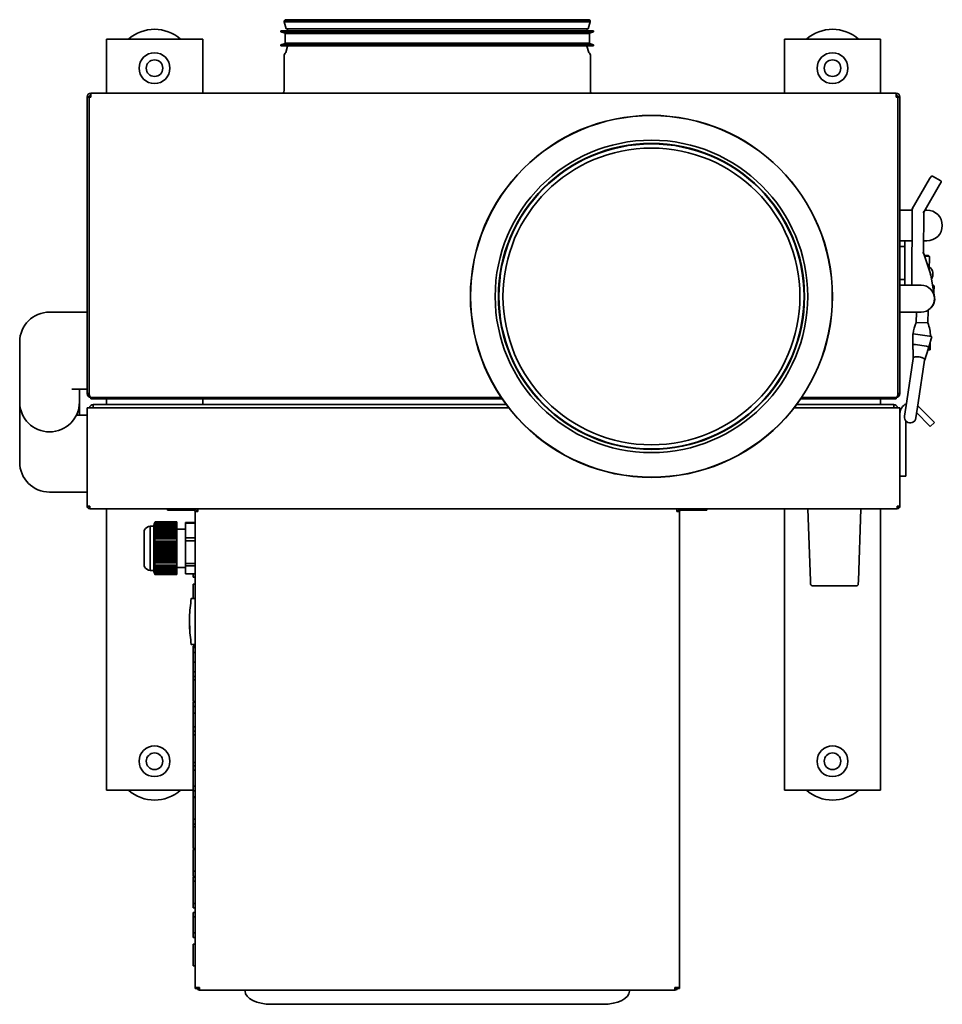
# Model space of a CAD drawing. Header units: millimetres. Extents: x 646 to 1125, y 444 to 955.
import ezdxf

# ---------------------------------------------------------------- set-up
doc = ezdxf.new("R2010")
doc.units = ezdxf.units.MM
doc.header["$LTSCALE"] = 4
doc.layers.add('Krawędzie widoczne(ISO)', color=7, linetype='Continuous', lineweight=35, true_color=0x262659)

msp = doc.modelspace()

# ---------------------------------------------------------------- linework, layer by layer
at = {"layer": 'Krawędzie widoczne(ISO)'}
for p, q in [((942.04, 953.84), (783.2, 953.84)), ((784.2, 950.17), (783.2, 953.84)), ((941.83, 954.77), (783.41, 954.77)), ((941.27, 954.98), (783.96, 954.98)), ((941.04, 950.17), (942.04, 953.84)), ((943.76, 949.15), (781.48, 949.15)), ((781.48, 948.65), (781.48, 949.15)), ((943.76, 948.65), (781.48, 948.65)), ((783.65, 947.97), (781.48, 948.65)), ((941.64, 947.79), (783.6, 947.79)), ((783.6, 942.79), (783.6, 947.79)), ((941.59, 947.97), (783.65, 947.97)), ((783.65, 947.79), (783.65, 947.97)), ((941.04, 950.17), (784.2, 950.17)), ((784.98, 949.15), (784.83, 950.17)), ((940.26, 949.15), (940.41, 950.17)), ((941.59, 947.97), (943.76, 948.65)), ((941.59, 947.79), (941.59, 947.97)), ((941.64, 942.79), (941.64, 947.79)), ((943.76, 948.65), (943.76, 949.15)), ((696.82, 944.8), (690.82, 944.8)), ((690.82, 916.8), (690.82, 944.8)), ((734.82, 944.8), (696.82, 944.8)), ((740.82, 944.8), (734.82, 944.8)), ((740.82, 944.8), (740.82, 916.8)), ((783.65, 942.61), (781.48, 941.92)), ((943.76, 941.92), (781.48, 941.92)), ((781.48, 941.42), (781.48, 941.92)), ((943.76, 941.42), (781.48, 941.42)), ((941.64, 942.79), (783.6, 942.79)), ((783.65, 942.61), (783.65, 942.79)), ((941.59, 942.61), (783.65, 942.61)), ((784.94, 941.17), (783.95, 938.02)), ((940.29, 941.17), (941.29, 938.02)), ((941.59, 942.61), (941.59, 942.79)), ((941.59, 942.61), (943.76, 941.92)), ((943.76, 941.42), (943.76, 941.92)), ((1048.82, 944.8), (1042.82, 944.8)), ((1042.82, 916.8), (1042.82, 944.8)), ((1086.82, 944.8), (1048.82, 944.8)), ((1092.82, 944.8), (1086.82, 944.8)), ((1092.82, 944.8), (1092.82, 916.8)), ((783.12, 918.2), (783.12, 936.6)), ((942.12, 918.2), (942.12, 936.6)), ((682.82, 916.8), (1100.82, 916.8)), ((682.82, 914.8), (682.82, 916.8)), ((1100.82, 916.8), (1100.82, 914.8)), ((680.82, 760.8), (680.82, 914.8)), ((681.82, 914.8), (680.82, 914.8)), ((682.82, 914.8), (681.82, 914.8)), ((681.82, 760.8), (681.82, 914.8)), ((1101.82, 914.8), (1100.82, 914.8)), ((1101.82, 914.8), (1101.82, 760.8)), ((1102.82, 914.8), (1101.82, 914.8)), ((1102.82, 914.8), (1102.82, 760.8)), ((1118.25, 872.25), (1109.17, 856.71)), ((1118.25, 872.25), (1119.01, 873.54)), ((1124.01, 871.2), (1119.69, 873.72)), ((1124.19, 870.52), (1123.43, 869.22)), ((1115.16, 855.07), (1123.43, 869.22)), ((1102.82, 856.1), (1107.32, 856.1)), ((1107.32, 856.1), (1109.16, 856.1)), ((1109.17, 856.71), (1108.94, 817.1)), ((1109.17, 856.71), (1109.66, 856.58)), ((1115.16, 855.07), (1114.66, 855.21)), ((1115.04, 833.81), (1115.16, 855.07)), ((1115.76, 856.1), (1116.82, 856.1)), ((1105.32, 840.1), (1102.82, 840.1)), ((1107.32, 840.1), (1105.32, 840.1)), ((1105.32, 840.1), (1105.32, 839.6)), ((1105.32, 837.1), (1105.32, 839.6)), ((1109.07, 840.1), (1107.32, 840.1)), ((1116.82, 840.1), (1115.07, 840.1)), ((1102.82, 837.1), (1105.32, 837.1)), ((1105.32, 837.1), (1105.32, 834.1)), ((1105.32, 823.1), (1105.32, 834.1)), ((1115.04, 833.81), (1114.54, 833.73)), ((1118.83, 822.45), (1115.04, 833.81)), ((1115.44, 832.6), (1117.73, 832.54)), ((1118.22, 832.03), (1115.61, 832.1)), ((1117.73, 832.54), (1118.22, 832.03)), ((1118.22, 832.03), (1118.03, 824.86)), ((1102.82, 820.1), (1105.32, 820.1)), ((1105.32, 823.1), (1105.32, 820.1)), ((1105.32, 819.1), (1105.32, 820.1)), ((1105.32, 818.1), (1105.32, 819.1)), ((1118.83, 822.45), (1118.35, 822.33)), ((1120.82, 810.81), (1118.83, 822.45)), ((1102.92, 817.1), (1107.82, 817.1)), ((1113.82, 817.1), (1107.82, 817.1)), ((1119.73, 817.2), (1120.24, 816.89)), ((1120.45, 813.26), (1120.54, 816.67)), ((661.32, 803.1), (672.82, 803.1)), ((672.82, 803.1), (680.82, 803.1)), ((1107.82, 803.1), (1102.82, 803.1)), ((1107.82, 803.1), (1113.82, 803.1)), ((1111.46, 803.1), (1111.32, 797.7)), ((1117.49, 804.14), (1117.31, 797.54)), ((1117.31, 797.54), (1111.32, 797.7)), ((1109.45, 783.74), (1109.58, 788.59)), ((1109.56, 791.83), (1110.86, 791.64)), ((1109.56, 791.83), (1109.59, 786.1)), ((1118.15, 790.55), (1110.86, 791.64)), ((1117.75, 784.88), (1119.45, 790.35)), ((1118.15, 790.55), (1119.45, 790.35)), ((1118.63, 790.48), (1118.63, 790.51)), ((645.82, 787.6), (645.82, 756.35)), ((1109.6, 783.74), (1109.45, 783.74)), ((1109.59, 786.1), (1109.61, 781.54)), ((1116.51, 785.48), (1110.95, 786.31)), ((1116.4, 780.52), (1117.75, 784.88)), ((1118.45, 783.51), (1117.34, 783.54)), ((1118.45, 783.51), (1118.55, 787.44)), ((1106.36, 756.81), (1109.68, 779.05)), ((1109.62, 779.17), (1109.61, 781.54)), ((1109.62, 779.17), (1109.62, 778.79)), ((1112.29, 755.93), (1115.61, 778.17)), ((1115.59, 777.9), (1115.7, 778.26)), ((1116.4, 780.52), (1115.7, 778.26)), ((672.81, 763.09), (672.81, 763.1)), ((672.81, 763.1), (672.82, 763.1)), ((676.82, 763.09), (672.81, 763.09)), ((672.82, 763.1), (680.82, 763.1)), ((676.82, 763.09), (676.82, 756.35)), ((680.82, 760.8), (681.82, 760.8)), ((682.82, 758.82), (682.82, 758.8)), ((682.82, 758.8), (682.82, 758.1)), ((682.82, 758.8), (682.96, 758.8)), ((683.67, 758.1), (682.82, 758.1)), ((684.17, 758.8), (682.96, 758.8)), ((683.67, 758.1), (683.67, 758.8)), ((684.17, 758.1), (683.67, 758.1)), ((895.81, 758.8), (684.17, 758.8)), ((684.17, 758.1), (896.29, 758.1)), ((690.82, 755.1), (690.82, 758.1)), ((740.82, 758.1), (740.82, 755.1)), ((1051.35, 758.1), (1099.47, 758.1)), ((1099.47, 758.8), (1051.83, 758.8)), ((1092.82, 758.1), (1092.82, 755.1)), ((1100.68, 758.8), (1099.47, 758.8)), ((1099.97, 758.1), (1099.47, 758.1)), ((1099.97, 758.8), (1099.97, 758.1)), ((1100.82, 758.1), (1099.97, 758.1)), ((1100.82, 758.8), (1100.68, 758.8)), ((1100.82, 758.82), (1100.82, 758.8)), ((1100.82, 758.1), (1100.82, 758.8)), ((1101.82, 760.8), (1102.82, 760.8)), ((645.82, 756.35), (645.82, 725.1)), ((676.82, 756.35), (676.82, 749.61)), ((681.32, 753.4), (680.82, 753.4)), ((680.82, 752.9), (680.82, 753.4)), ((680.82, 702.8), (680.82, 752.9)), ((681.32, 753.4), (899.73, 753.4)), ((684.02, 755.1), (898.43, 755.1)), ((684.02, 755.1), (684.02, 754.1)), ((684.02, 754.1), (684.02, 753.4)), ((1047.91, 753.4), (1102.32, 753.4)), ((1049.21, 755.1), (1099.62, 755.1)), ((1099.62, 754.1), (1099.62, 755.1)), ((1099.62, 753.4), (1099.62, 754.1)), ((1102.82, 753.4), (1102.32, 753.4)), ((1102.82, 753.4), (1102.82, 752.9)), ((1102.82, 752.9), (1102.82, 702.8)), ((1106.36, 756.81), (1105.19, 749.01)), ((1111.12, 748.12), (1112.29, 755.93)), ((1112.02, 754.1), (1112.21, 754.29)), ((1112.21, 754.29), (1120.21, 746.29)), ((675.27, 749.6), (680.82, 749.6)), ((675.28, 749.61), (676.82, 749.61)), ((1118.08, 744.17), (1111.52, 750.74)), ((1105.82, 719.9), (1105.82, 746.68)), ((1118.57, 743.68), (1118.08, 744.17)), ((1118.57, 743.68), (1120.69, 745.8)), ((1120.21, 746.29), (1120.69, 745.8)), ((1102.82, 717.9), (1105.82, 717.9)), ((1105.82, 719.9), (1105.82, 717.9)), ((661.32, 709.6), (672.82, 709.6)), ((672.82, 709.6), (680.82, 709.6)), ((680.82, 702.79), (680.82, 702.8)), ((680.82, 702.3), (680.82, 702.79)), ((680.82, 702.3), (681.32, 702.3)), ((681.32, 702.3), (682.22, 702.3)), ((682.22, 700.9), (682.22, 702.3)), ((730.98, 700.9), (682.22, 700.9)), ((690.82, 554.8), (690.82, 700.9)), ((722.62, 700.9), (722.62, 700.2)), ((730.98, 700.9), (734.62, 700.9)), ((736.22, 700.9), (734.62, 700.9)), ((738.32, 700.9), (736.22, 700.9)), ((738.32, 700.9), (986.92, 700.9)), ((738.32, 700.9), (738.32, 699.5)), ((989.02, 700.9), (986.92, 700.9)), ((986.92, 699.5), (986.92, 700.9)), ((990.62, 700.9), (989.02, 700.9)), ((990.62, 700.9), (994.26, 700.9)), ((1101.42, 700.9), (994.26, 700.9)), ((1002.62, 700.2), (1002.62, 700.9)), ((1042.82, 554.8), (1042.82, 700.9)), ((1055.07, 700.9), (1056.37, 663.57)), ((1081.27, 663.57), (1082.57, 700.9)), ((1092.82, 700.9), (1092.82, 554.8)), ((1101.42, 702.3), (1102.32, 702.3)), ((1101.42, 702.3), (1101.42, 700.9)), ((1102.32, 702.3), (1102.82, 702.3)), ((1102.82, 702.79), (1102.82, 702.8)), ((1102.82, 702.79), (1102.82, 702.3)), ((734.62, 700.2), (722.62, 700.2)), ((734.62, 700.2), (736.22, 700.2)), ((736.92, 452.3), (736.92, 699.5)), ((736.92, 699.5), (738.32, 699.5)), ((986.92, 699.5), (988.32, 699.5)), ((988.32, 699.5), (988.32, 452.3)), ((990.62, 700.2), (989.02, 700.2)), ((1002.62, 700.2), (990.62, 700.2)), ((713.51, 691.9), (713.51, 668.9)), ((715.42, 691.9), (713.51, 691.9)), ((715.42, 692.4), (715.7, 693.18)), ((715.42, 692.4), (715.42, 691.31)), ((715.42, 691.24), (715.42, 691.31)), ((715.42, 691.24), (715.42, 690.81)), ((715.42, 690.58), (715.42, 690.81)), ((715.42, 690.58), (715.42, 690.2)), ((727.42, 690.62), (715.45, 690.62)), ((715.49, 691), (727.42, 691)), ((727.42, 691.38), (715.53, 691.38)), ((715.58, 691.76), (727.42, 691.76)), ((727.42, 692.14), (715.64, 692.14)), ((715.72, 692.52), (727.42, 692.52)), ((715.8, 693.43), (715.81, 693.43)), ((727.42, 692.91), (715.8, 692.91)), ((715.89, 693.29), (727.42, 693.29)), ((727.42, 694.07), (716.1, 694.07)), ((727.42, 694.07), (727.42, 693.29)), ((727.42, 693.29), (727.42, 692.91)), ((727.42, 692.91), (727.42, 692.52)), ((727.42, 692.52), (727.42, 692.14)), ((727.42, 692.14), (727.42, 691.76)), ((727.42, 691.76), (727.42, 691.38)), ((727.42, 691.38), (727.42, 691)), ((727.42, 691), (727.42, 690.62)), ((727.42, 690.62), (727.42, 690.23)), ((731.92, 693.72), (731.92, 693.43)), ((736.92, 693.72), (731.92, 693.72)), ((731.92, 693.43), (731.92, 685.89)), ((731.92, 693.43), (736.92, 693.43)), ((710.42, 689), (710.42, 671.8)), ((715.43, 690.23), (715.42, 690.2)), ((715.42, 689.85), (715.42, 690.2)), ((727.42, 689.86), (715.42, 689.86)), ((715.42, 689.85), (715.42, 689.86)), ((715.42, 689.85), (715.42, 689.66)), ((715.42, 689.66), (715.42, 689.47)), ((715.42, 689.08), (715.42, 689.47)), ((715.42, 689.47), (715.42, 689.47)), ((715.42, 689.47), (727.42, 689.47)), ((715.42, 689.08), (715.43, 689.09)), ((715.42, 689.08), (715.42, 688.59)), ((715.42, 688.26), (715.42, 688.59)), ((715.42, 688.26), (715.42, 687.54)), ((715.42, 687.41), (715.42, 687.54)), ((715.42, 687.41), (715.42, 681.52)), ((715.43, 690.23), (727.42, 690.23)), ((727.42, 689.09), (715.43, 689.09)), ((715.45, 688.71), (727.42, 688.71)), ((727.42, 688.33), (715.49, 688.33)), ((715.53, 687.95), (727.42, 687.95)), ((727.42, 687.57), (715.58, 687.57)), ((715.64, 687.18), (727.42, 687.18)), ((727.42, 686.8), (715.72, 686.8)), ((715.8, 686.42), (727.42, 686.42)), ((727.42, 686.04), (715.89, 686.04)), ((731.92, 690.4), (727.42, 690.4)), ((727.42, 690.23), (727.42, 689.86)), ((727.42, 689.86), (727.42, 689.47)), ((727.42, 689.47), (727.42, 689.09)), ((727.42, 689.09), (727.42, 688.71)), ((727.42, 688.71), (727.42, 688.33)), ((727.42, 688.33), (727.42, 687.95)), ((727.42, 687.95), (727.42, 687.57)), ((727.42, 687.57), (727.42, 687.18)), ((727.42, 687.18), (727.42, 686.8)), ((727.42, 686.8), (727.42, 686.42)), ((727.42, 686.42), (727.42, 686.04)), ((727.42, 686.04), (727.42, 685.26)), ((731.92, 685.89), (731.92, 684.27)), ((736.92, 685.89), (731.92, 685.89)), ((715.42, 681.47), (715.42, 681.52)), ((727.42, 681.47), (715.42, 681.47)), ((715.42, 681.35), (715.42, 681.47)), ((715.42, 681.35), (715.42, 680.43)), ((715.42, 680.29), (715.42, 680.43)), ((727.42, 680.29), (715.42, 680.29)), ((715.42, 679.98), (715.42, 680.29)), ((715.49, 680.49), (727.42, 680.49)), ((727.42, 682.65), (715.5, 682.65)), ((727.42, 681.09), (715.53, 681.09)), ((715.58, 681.68), (727.42, 681.68)), ((727.42, 682.27), (715.64, 682.27)), ((727.42, 683.84), (715.67, 683.84)), ((715.72, 682.86), (727.42, 682.86)), ((727.42, 683.46), (715.8, 683.46)), ((715.89, 684.05), (727.42, 684.05)), ((727.42, 685.26), (716.1, 685.26)), ((727.42, 685.26), (727.42, 684.05)), ((727.42, 684.05), (727.42, 683.84)), ((727.42, 683.84), (727.42, 683.46)), ((727.42, 683.46), (727.42, 682.86)), ((727.42, 682.86), (727.42, 682.65)), ((727.42, 682.65), (727.42, 682.27)), ((727.42, 682.27), (727.42, 681.68)), ((727.42, 681.68), (727.42, 681.47)), ((727.42, 681.47), (727.42, 681.09)), ((727.42, 681.09), (727.42, 680.49)), ((727.42, 680.49), (727.42, 680.29)), ((727.42, 680.29), (727.42, 679.91)), ((731.92, 684.27), (731.92, 672.58)), ((731.92, 684.27), (736.92, 684.27)), ((715.42, 679.98), (715.42, 679.3)), ((715.43, 679.31), (715.42, 679.3)), ((715.42, 679.1), (715.42, 679.3)), ((715.42, 679.1), (715.42, 679.1)), ((715.42, 678.73), (715.42, 679.1)), ((727.42, 679.1), (715.42, 679.1)), ((715.42, 678.73), (715.42, 678.43)), ((715.42, 678.73), (715.42, 678.72)), ((727.42, 678.72), (715.42, 678.72)), ((715.42, 678.43), (715.42, 678.13)), ((715.42, 677.92), (715.42, 678.13)), ((715.42, 678.13), (715.42, 678.13)), ((715.42, 678.13), (727.42, 678.13)), ((715.42, 677.92), (715.42, 677.92)), ((727.42, 677.92), (715.42, 677.92)), ((715.42, 677.56), (715.42, 677.92)), ((715.42, 677.56), (715.43, 677.54)), ((715.42, 677.56), (715.42, 676.9)), ((715.42, 676.73), (715.42, 676.9)), ((727.42, 676.73), (715.42, 676.73)), ((715.42, 676.48), (715.42, 676.73)), ((715.42, 676.48), (715.42, 675.62)), ((715.42, 675.55), (715.42, 675.62)), ((727.42, 675.55), (715.42, 675.55)), ((715.42, 675.46), (715.42, 675.55)), ((715.42, 675.46), (715.42, 670.61)), ((715.43, 679.31), (727.42, 679.31)), ((727.42, 677.54), (715.43, 677.54)), ((727.42, 679.91), (715.45, 679.91)), ((715.45, 676.94), (727.42, 676.94)), ((727.42, 676.36), (715.49, 676.36)), ((715.53, 675.76), (727.42, 675.76)), ((727.42, 675.17), (715.58, 675.17)), ((727.42, 679.91), (727.42, 679.31)), ((727.42, 679.31), (727.42, 679.1)), ((727.42, 679.1), (727.42, 678.72)), ((727.42, 678.72), (727.42, 678.13)), ((727.42, 678.13), (727.42, 677.92)), ((727.42, 677.92), (727.42, 677.54)), ((727.42, 677.54), (727.42, 676.94)), ((727.42, 676.94), (727.42, 676.73)), ((727.42, 676.73), (727.42, 676.36)), ((727.42, 676.36), (727.42, 675.76)), ((727.42, 675.76), (727.42, 675.55)), ((727.42, 675.55), (727.42, 675.17)), ((727.42, 675.17), (727.42, 674.58)), ((715.42, 670.52), (715.42, 670.61)), ((715.42, 670.52), (715.42, 670.02)), ((715.42, 669.8), (715.42, 670.02)), ((727.42, 674.37), (715.5, 674.37)), ((727.42, 670.11), (715.53, 670.11)), ((715.58, 670.32), (727.42, 670.32)), ((715.64, 674.58), (727.42, 674.58)), ((727.42, 670.53), (715.64, 670.53)), ((727.42, 673.18), (715.67, 673.18)), ((727.42, 673.99), (715.72, 673.99)), ((715.72, 670.74), (727.42, 670.74)), ((715.8, 673.39), (727.42, 673.39)), ((727.42, 670.95), (715.8, 670.95)), ((727.42, 672.8), (715.89, 672.8)), ((715.89, 671.16), (727.42, 671.16)), ((727.42, 671.59), (716.1, 671.59)), ((727.42, 674.58), (727.42, 674.37)), ((727.42, 674.37), (727.42, 673.99)), ((727.42, 673.99), (727.42, 673.39)), ((727.42, 673.39), (727.42, 673.18)), ((727.42, 673.18), (727.42, 672.8)), ((727.42, 672.8), (727.42, 671.59)), ((727.42, 671.59), (727.42, 671.16)), ((727.42, 671.16), (727.42, 670.95)), ((727.42, 670.95), (727.42, 670.74)), ((727.42, 670.74), (727.42, 670.53)), ((727.42, 670.53), (727.42, 670.32)), ((731.92, 670.4), (727.42, 670.4)), ((727.42, 670.32), (727.42, 670.11)), ((727.42, 670.11), (727.42, 669.9)), ((731.92, 672.58), (731.92, 671.24)), ((736.92, 672.58), (731.92, 672.58)), ((731.92, 671.24), (731.92, 667.08)), ((731.92, 671.24), (736.92, 671.24)), ((715.42, 668.9), (713.51, 668.9)), ((715.42, 669.8), (715.42, 669.5)), ((715.42, 669.27), (715.42, 669.5)), ((715.43, 669.48), (715.42, 669.5)), ((715.42, 669.27), (715.42, 669.16)), ((727.42, 669.27), (715.42, 669.27)), ((715.42, 669.27), (715.42, 669.27)), ((715.42, 669.16), (715.42, 669.06)), ((715.42, 669.06), (715.42, 669.06)), ((715.42, 669.06), (727.42, 669.06)), ((715.42, 668.88), (715.42, 669.06)), ((715.42, 668.88), (715.43, 668.85)), ((715.42, 668.88), (715.42, 668.71)), ((715.42, 668.62), (715.42, 668.71)), ((715.42, 668.62), (715.42, 668.48)), ((715.42, 668.46), (715.42, 668.48)), ((715.42, 668.46), (715.42, 668.4)), ((715.42, 668.4), (715.7, 667.62)), ((715.43, 669.48), (727.42, 669.48)), ((727.42, 668.85), (715.43, 668.85)), ((727.42, 669.69), (715.45, 669.69)), ((715.45, 668.64), (727.42, 668.64)), ((715.49, 669.9), (727.42, 669.9)), ((727.42, 668.43), (715.49, 668.43)), ((715.53, 668.22), (727.42, 668.22)), ((727.42, 668.01), (715.58, 668.01)), ((715.64, 667.79), (727.42, 667.79)), ((727.42, 667.59), (715.72, 667.59)), ((715.8, 667.37), (727.42, 667.37)), ((727.42, 667.16), (715.89, 667.16)), ((727.42, 666.73), (716.1, 666.73)), ((727.42, 669.9), (727.42, 669.69)), ((727.42, 669.69), (727.42, 669.48)), ((727.42, 669.48), (727.42, 669.27)), ((727.42, 669.27), (727.42, 669.06)), ((727.42, 669.06), (727.42, 668.85)), ((727.42, 668.85), (727.42, 668.64)), ((727.42, 668.64), (727.42, 668.43)), ((727.42, 668.43), (727.42, 668.22)), ((727.42, 668.22), (727.42, 668.01)), ((727.42, 668.01), (727.42, 667.79)), ((727.42, 667.79), (727.42, 667.59)), ((727.42, 667.59), (727.42, 667.37)), ((727.42, 667.37), (727.42, 667.16)), ((727.42, 667.16), (727.42, 666.73)), ((736.92, 667.08), (731.92, 667.08)), ((735.92, 665.38), (735.92, 667.08)), ((735.92, 665.38), (736.92, 665.38)), ((735.92, 657.63), (735.92, 661.73)), ((735.92, 661.73), (736.92, 661.73)), ((1056.43, 661.87), (1056.37, 663.57)), ((1057.43, 660.9), (1080.21, 660.9)), ((1081.27, 663.57), (1081.21, 661.87)), ((735.92, 654.4), (735.92, 657.63)), ((736.92, 654.4), (735.01, 654.4)), ((736.92, 630.4), (735.01, 630.4)), ((735.92, 629.46), (735.92, 629.59)), ((735.92, 629.59), (736.92, 629.59)), ((735.92, 628.82), (735.92, 629.46)), ((735.92, 629.46), (736.92, 629.46)), ((735.92, 628.82), (736.92, 628.82)), ((735.92, 626.25), (735.92, 628.82)), ((735.92, 621.27), (735.92, 626.25)), ((735.92, 626.25), (736.92, 626.25)), ((735.92, 616.28), (735.92, 621.27)), ((735.92, 621.27), (736.92, 621.27)), ((735.92, 613.84), (735.92, 616.28)), ((735.92, 616.28), (736.92, 616.28)), ((735.92, 613.84), (736.92, 613.84)), ((735.92, 612.12), (735.92, 613.84)), ((735.92, 612.12), (736.92, 612.12)), ((735.92, 600.86), (735.92, 612.12)), ((735.92, 600.86), (736.92, 600.86)), ((735.92, 598.23), (735.92, 600.47)), ((735.92, 600.47), (736.92, 600.47)), ((735.92, 598.23), (736.92, 598.23)), ((735.92, 594.83), (735.92, 598.23)), ((735.92, 587.59), (735.92, 594.83)), ((735.92, 594.83), (736.92, 594.83)), ((735.92, 585.35), (735.92, 587.59)), ((735.92, 587.59), (736.92, 587.59)), ((735.92, 585.35), (736.92, 585.35)), ((735.92, 583.54), (735.92, 585.35)), ((735.92, 569.07), (735.92, 583.54)), ((735.92, 583.54), (736.92, 583.54)), ((735.92, 569.07), (736.92, 569.07)), ((735.92, 567.47), (735.92, 569.07)), ((735.92, 567.47), (736.92, 567.47)), ((735.92, 565.08), (735.92, 567.47)), ((735.92, 565.08), (736.92, 565.08)), ((735.92, 564.3), (735.92, 565.08)), ((735.92, 560.96), (735.92, 564.3)), ((735.92, 557.61), (735.92, 560.96)), ((735.92, 556.84), (735.92, 557.61)), ((690.82, 554.8), (696.82, 554.8)), ((696.82, 554.8), (734.82, 554.8)), ((734.82, 554.8), (735.92, 554.8)), ((735.92, 554.44), (735.92, 556.84)), ((735.92, 556.84), (736.92, 556.84)), ((735.92, 554.44), (736.92, 554.44)), ((735.92, 551.34), (735.92, 554.44)), ((1042.82, 554.8), (1048.82, 554.8)), ((1048.82, 554.8), (1086.82, 554.8)), ((1086.82, 554.8), (1092.82, 554.8)), ((735.92, 551.02), (735.92, 551.34)), ((735.92, 551.34), (736.92, 551.34)), ((735.92, 546.38), (735.92, 551.02)), ((735.92, 551.02), (736.92, 551.02)), ((735.92, 541.8), (735.92, 546.38)), ((735.92, 539.76), (735.92, 541.8)), ((735.92, 537.09), (735.92, 539.76)), ((735.92, 539.76), (736.92, 539.76)), ((735.92, 537.09), (736.92, 537.09)), ((735.92, 535.66), (735.92, 537.09)), ((735.92, 524.4), (735.92, 535.66)), ((735.92, 535.66), (736.92, 535.66)), ((735.92, 524.4), (736.92, 524.4)), ((735.92, 519.3), (735.92, 523.94)), ((735.92, 523.94), (736.92, 523.94)), ((735.92, 514.72), (735.92, 519.3)), ((735.92, 512.68), (735.92, 514.72)), ((735.92, 510.01), (735.92, 512.68)), ((735.92, 512.68), (736.92, 512.68)), ((735.92, 510.01), (736.92, 510.01)), ((735.92, 507.45), (735.92, 509.6)), ((735.92, 509.6), (736.92, 509.6)), ((735.92, 501.65), (735.92, 507.45)), ((735.92, 507.45), (736.92, 507.45)), ((735.92, 495.85), (735.92, 501.65)), ((735.92, 493.69), (735.92, 495.85)), ((735.92, 495.85), (736.92, 495.85)), ((735.92, 493.69), (736.92, 493.69)), ((735.92, 488.89), (735.92, 491.28)), ((735.92, 491.28), (736.92, 491.28)), ((735.92, 488.12), (735.92, 488.89)), ((735.92, 488.89), (736.92, 488.89)), ((735.92, 484.78), (735.92, 488.12)), ((735.92, 481.42), (735.92, 484.78)), ((735.92, 480.65), (735.92, 481.42)), ((735.92, 478.26), (735.92, 480.65)), ((735.92, 480.65), (736.92, 480.65)), ((735.92, 478.26), (736.92, 478.26)), ((735.92, 470.31), (735.92, 474.83)), ((735.92, 474.83), (736.92, 474.83)), ((735.92, 465.6), (735.92, 470.31)), ((735.92, 463.45), (735.92, 465.6)), ((735.92, 463.45), (736.92, 463.45)), ((736.92, 451.81), (736.92, 452.3)), ((738.32, 452.3), (736.92, 452.3)), ((736.92, 451.81), (737.62, 451.81)), ((737.62, 452.3), (737.62, 451.81)), ((738.32, 452.3), (739.23, 452.3)), ((739.23, 450.9), (739.23, 452.3)), ((986.01, 450.9), (739.23, 450.9)), ((762.82, 450.9), (762.82, 450.81)), ((762.82, 450.81), (762.82, 450.44)), ((962.42, 450.81), (962.42, 450.9)), ((962.42, 450.44), (962.42, 450.81)), ((986.01, 452.3), (986.92, 452.3)), ((986.01, 452.3), (986.01, 450.9)), ((988.32, 452.3), (986.92, 452.3)), ((987.62, 451.81), (987.62, 452.3)), ((987.62, 451.81), (988.32, 451.81)), ((988.32, 452.3), (988.32, 451.81)), ((776.62, 443.54), (948.62, 443.54))]:
    msp.add_line(p, q, dxfattribs=at)
for centre, radius in [((715.82, 929.8), 8), ((1067.82, 929.8), 8), ((715.82, 929.8), 4.3), ((1067.82, 929.8), 4.3), ((973.82, 811.25), 94), ((973.82, 811.25), 93.9), ((973.82, 811.25), 81.14), ((973.82, 811.25), 79.45), ((973.82, 811.25), 79.21), ((973.82, 811.25), 77.08), ((715.82, 569.8), 8), ((715.82, 569.8), 4.3), ((1067.82, 569.8), 8), ((1067.82, 569.8), 4.3)]:
    msp.add_circle(centre, radius, dxfattribs=at)
for centre, radius, start, end in [((784.26, 954.09), 1.08, 141.5191, 193.3901), ((783.96, 954.13), 0.845, 90, 131.4069), ((941.27, 954.13), 0.845, 48.5931, 90), ((940.98, 954.09), 1.08, 346.6099, 38.4809), ((715.82, 929.8), 20.2, 47.9512, 132.0488), ((1067.82, 929.8), 20.2, 47.9512, 132.0488), ((784.14, 941.42), 0.845, 342.463, 0), ((941.1, 941.42), 0.845, 180, 197.537), ((784.32, 936.6), 1.2, 125.1191, 180), ((783.14, 938.27), 0.845, 305.1191, 342.463), ((942.1, 938.27), 0.845, 197.537, 234.8809), ((940.92, 936.6), 1.2, 0, 54.8809), ((682.82, 914.8), 2, 90, 180), ((682.82, 914.8), 1, 90, 180), ((780.72, 918.2), 2.4, 324.3147, 0), ((944.52, 918.2), 2.4, 180, 215.6853), ((1100.82, 914.8), 2, 0, 90), ((1100.82, 914.8), 1, 0, 90), ((1119.44, 873.29), 0.5, 59.6783, 149.6783), ((1123.76, 870.77), 0.5, 329.6783, 59.6783), ((1116.82, 848.1), 8, 270, 90), ((1114.98, 822.81), 5, 328.1398, 51.6301), ((1113.82, 810.1), 7, 270, 90), ((1114.9, 809.81), 6, 315.9736, 9.526), ((661.32, 787.6), 15.5, 90, 180), ((1126.71, 790.29), 17.08, 154.3071, 174.9082), ((1101.55, 790.95), 17.08, 358.5, 22.6895), ((661.32, 756.35), 15.5, 25.775, 25.8161), ((682.82, 760.8), 2, 180, 270), ((682.82, 760.8), 1, 180, 186.8676), ((1100.82, 760.8), 2, 270, 0), ((1100.82, 760.8), 1, 353.0373, 0), ((661.32, 756.35), 15.5, 180, 0), ((681.32, 752.9), 0.5, 90, 180), ((684.02, 753.1), 2, 90, 171.3731), ((1099.62, 753.1), 2, 8.6269, 90), ((1102.32, 752.9), 0.5, 0, 90), ((1108.32, 750.4), 5.5, 113.2038, 180), ((1108.32, 750.4), 5.5, 45, 47.0711), ((1108.16, 748.56), 3, 171.5057, 351.5057), ((661.32, 725.1), 15.5, 180, 270), ((681.32, 702.8), 0.5, 180, 270), ((682.22, 702.3), 1.4, 180, 210), ((682.22, 702.3), 1.4, 210, 270), ((682.22, 702.3), 0.7, 180, 270), ((736.22, 699.5), 1.4, 60, 90), ((736.22, 699.5), 1.4, 0, 60), ((989.02, 699.5), 1.4, 120, 180), ((989.02, 699.5), 1.4, 90, 120), ((1101.42, 702.3), 0.7, 270, 0), ((1101.42, 702.3), 1.4, 270, 330), ((1102.32, 702.8), 0.5, 270, 0), ((1101.42, 702.3), 1.4, 330, 0), ((736.22, 699.5), 0.7, 0, 90), ((989.02, 699.5), 0.7, 90, 180), ((713.97, 688.18), 3.75, 96.9421, 151.9758), ((712.42, 689), 2, 151.9758, 180), ((712.42, 671.8), 2, 180, 208.0242), ((713.97, 672.62), 3.75, 208.0242, 263.0579), ((1057.43, 661.9), 1, 182, 270), ((1080.21, 661.9), 1, 270, 358), ((834.14, 640.09), 100.25, 171.8428, 177.3745), ((735.01, 654.3), 0.1, 90, 171.8428), ((834.14, 644.71), 100.25, 182.6255, 188.1572), ((735.01, 630.5), 0.1, 188.1572, 270), ((715.82, 569.8), 20.2, 227.9512, 312.0488), ((1067.82, 569.8), 20.2, 227.9512, 312.0488), ((739.23, 452.3), 1.4, 180, 270), ((739.23, 452.3), 0.7, 180, 270), ((986.01, 452.3), 0.7, 270, 0), ((986.01, 452.3), 1.4, 270, 0)]:
    msp.add_arc(centre, radius, start, end, dxfattribs=at)
for centre, major_axis, ratio, start_param, end_param in [((1110.89, 786.1), (1.3, 0.01), 0.160174, 1.570796, 3.141593), ((1110.91, 782.15), (-0.02, 4.16), 0.312336, 6.235149, 6.283185), ((1115.34, 781.49), (1.23, 3.98), 0.312336, 0, 0.048036), ((1116.51, 785.26), (-1.24, 0.39), 0.160174, 3.141593, 4.712389), ((1110.92, 778.61), (-1.3, 0.19), 0.312336, 0.048036, 0.164096), ((1110.92, 778.61), (-1.3, 0.19), 0.312336, 0.048036, 0.164096), ((1112.69, 778.89), (-2.97, 0.44), 0.315649, 4.301251, 5.123527), ((1114.29, 778.11), (1.3, -0.19), 0.312336, 6.11909, 6.235149), ((682.62, 760.84), (0.08, -1.79), 0.447814, 4.712417, 4.77915), ((1101.02, 760.84), (-0.08, -1.79), 0.447814, 1.504042, 1.570768), ((791.26, 684.28), (-78.4, 0), 0.350619, 6.021734, 6.027184), ((748.96, 689.65), (-33.54, 0), 0.635739, 6.237994, 6.255998), ((748.4, 689.66), (-32.98, 0), 0.635739, 6.274037, 6.283185), ((748.4, 689.66), (-32.98, 0), 0.635739, 0.000001, 0.009149), ((791.26, 667.96), (-78.4, 0), 0.986358, 6.021734, 6.027184), ((748.96, 689.67), (-33.54, 0), 0.635739, 0.027187, 0.045191), ((791.26, 693.97), (-78.4, 0), 0.635739, 0.256001, 0.261451), ((748.4, 678.43), (-32.98, 0), 0.986358, 6.274037, 6.283185), ((748.4, 678.43), (-32.98, 0), 0.986358, 0.000001, 0.009149), ((791.26, 668.66), (-78.4, 0), 0.350619, 6.021734, 6.027184), ((748.96, 678.41), (-33.54, 0), 0.986358, 6.237994, 6.255998), ((748.96, 678.44), (-33.54, 0), 0.986358, 0.027187, 0.045191), ((791.26, 690.1), (-78.4, 0), 0.986358, 0.256001, 0.261451), ((748.4, 669.16), (-32.98, 0), 0.350619, 6.274037, 6.283185), ((748.4, 669.16), (-32.98, 0), 0.350619, 0.000001, 0.009149), ((791.26, 681.1), (-78.4, 0), 0.635739, 0.256001, 0.261451), ((748.96, 669.16), (-33.54, 0), 0.350619, 6.237994, 6.255998), ((748.96, 669.17), (-33.54, 0), 0.350619, 0.027187, 0.045191), ((776.62, 450.44), (-13.8, 0), 0.5, 0, 1.570796), ((948.62, 450.44), (13.8, 0), 0.5, 4.712389, 6.283185)]:
    msp.add_ellipse(centre, major_axis=major_axis, ratio=ratio, start_param=start_param, end_param=end_param, dxfattribs=at)
for points, knots in [([(1102.82, 818.1), (1102.82, 817.97), (1102.82, 817.84), (1102.82, 817.59), (1102.82, 817.48), (1102.83, 817.3), (1102.84, 817.23), (1102.87, 817.13), (1102.9, 817.1), (1102.92, 817.1)], [0.3055403, 0.3055403, 0.3055403, 0.3055403, 0.3432191, 0.3432191, 0.3808979, 0.3808979, 0.4188888, 0.4188888, 0.4568798, 0.4568798, 0.4568798, 0.4568798]), ([(1105.53, 817.1), (1105.48, 817.1), (1105.43, 817.12), (1105.37, 817.22), (1105.35, 817.3), (1105.33, 817.48), (1105.32, 817.59), (1105.32, 817.84), (1105.32, 817.97), (1105.32, 818.1)], [-0.4784277, -0.4784277, -0.4784277, -0.4784277, -0.4393806, -0.4393806, -0.4003334, -0.4003334, -0.3626241, -0.3626241, -0.3249147, -0.3249147, -0.3249147, -0.3249147]), ([(1109.62, 779.17), (1109.62, 779.21), (1109.63, 779.25), (1109.66, 779.3), (1109.67, 779.32), (1109.69, 779.34), (1109.7, 779.36), (1109.71, 779.37), (1109.71, 779.37), (1109.71, 779.38), (1109.72, 779.38), (1109.72, 779.38)], [-0.06814152, -0.06814152, -0.06814152, -0.06814152, -0.03370973, -0.03370973, -0.01710093, -0.01710093, -0.0055261, -0.0055261, -0.00266805, -0.00266805, -0.000001, -0.000001, -0.000001, -0.000001]), ([(1109.74, 779.37), (1109.74, 779.37), (1109.74, 779.38), (1109.73, 779.38), (1109.73, 779.38), (1109.73, 779.38), (1109.73, 779.39), (1109.73, 779.39), (1109.73, 779.39), (1109.72, 779.39), (1109.72, 779.38), (1109.72, 779.38), (1109.72, 779.38)], [0.0000904, 0.0000904, 0.0000904, 0.0000904, 0.00316002, 0.00316002, 0.00316002, 0.0065968, 0.0065968, 0.0065968, 0.01138907, 0.01138907, 0.01138907, 0.01599113, 0.01599113, 0.01599113, 0.01599113]), ([(1109.74, 779.37), (1109.74, 779.36), (1109.74, 779.35), (1109.74, 779.34), (1109.74, 779.34), (1109.75, 779.33), (1109.76, 779.33), (1109.83, 779.37), (1109.88, 779.42), (1110.06, 779.56), (1110.17, 779.64), (1110.44, 779.78), (1110.57, 779.83), (1110.72, 779.87)], [-0.2819939, -0.2819939, -0.2819939, -0.2819939, -0.2643363, -0.2643363, -0.2454863, -0.2454863, -0.1988065, -0.1988065, -0.1274795, -0.1274795, -0.0594218, -0.0594218, -0.000001, -0.000001, -0.000001, -0.000001]), ([(1110.72, 779.87), (1110.78, 779.89), (1110.85, 779.9), (1110.91, 779.91), (1110.98, 779.92), (1111.04, 779.93), (1111.11, 779.93)], [-0.04847827, -0.04847827, -0.04847827, -0.04847827, -0.0238491, -0.0238491, -0.0238491, 0, 0, 0, 0]), ([(1111.11, 779.93), (1111.22, 779.93), (1111.33, 779.93), (1111.44, 779.93), (1111.5, 779.93), (1111.57, 779.93), (1111.63, 779.93)], [-1.4651699, -1.4651699, -1.4651699, -1.4651699, -1.42767966, -1.42767966, -1.42767966, -1.40803409, -1.40803409, -1.40803409, -1.40803409]), ([(1114, 779.57), (1114.06, 779.56), (1114.12, 779.54), (1114.18, 779.52), (1114.29, 779.49), (1114.4, 779.45), (1114.5, 779.42)], [-1.16734379, -1.16734379, -1.16734379, -1.16734379, -1.14769822, -1.14769822, -1.14769822, -1.11020798, -1.11020798, -1.11020798, -1.11020798]), ([(1115.65, 778.49), (1115.64, 778.48), (1115.64, 778.47), (1115.63, 778.46), (1115.63, 778.45), (1115.6, 778.45), (1115.57, 778.5), (1115.51, 778.6), (1115.44, 778.71), (1115.24, 778.95), (1115.12, 779.07), (1114.82, 779.28), (1114.66, 779.37), (1114.5, 779.42)], [0.0000011, 0.0000011, 0.0000011, 0.0000011, 0.0092878, 0.0092878, 0.0197763, 0.0197763, 0.0643859, 0.0643859, 0.1434682, 0.1434682, 0.2189442, 0.2189442, 0.2930715, 0.2930715, 0.2930715, 0.2930715]), ([(1115.65, 778.49), (1115.65, 778.5), (1115.65, 778.5), (1115.66, 778.5), (1115.66, 778.5), (1115.66, 778.5), (1115.67, 778.5), (1115.67, 778.49), (1115.67, 778.49), (1115.67, 778.49), (1115.67, 778.49), (1115.67, 778.48), (1115.68, 778.47), (1115.69, 778.44), (1115.7, 778.42), (1115.71, 778.37), (1115.71, 778.35), (1115.71, 778.31), (1115.71, 778.28), (1115.7, 778.26)], [0.00000027, 0.00000027, 0.00000027, 0.00000027, 0.00817033, 0.00817033, 0.01295917, 0.01295917, 0.01493143, 0.01493143, 0.01618627, 0.01618627, 0.01803929, 0.01803929, 0.02861019, 0.02861019, 0.04737182, 0.04737182, 0.06791458, 0.06791458, 0.0884894, 0.0884894, 0.0884894, 0.0884894]), ([(681.83, 760.68), (681.85, 760.37), (681.97, 759.78), (682.36, 759.02), (682.74, 758.8), (682.96, 758.8)], [-0.9641942, -0.9641942, -0.9641942, -0.9641942, -0.6887101, -0.4132261, 0, 0, 0, 0]), ([(1100.68, 758.8), (1100.9, 758.8), (1101.28, 759.02), (1101.69, 759.81), (1101.8, 760.47), (1101.82, 760.8)], [-1, -1, -1, -1, -0.571429, -0.285714, 0, 0, 0, 0]), ([(734, 644.68), (733.97, 644.06), (733.95, 643.45), (733.95, 642.15), (733.98, 641.46), (734.04, 640.06), (734.09, 639.36), (734.15, 638.55), (734.16, 638.45), (734.17, 638.34)], [29.0581469, 29.0581469, 29.0581469, 29.0581469, 29.2616133, 29.2616133, 29.4905013, 29.4905013, 29.7193893, 29.7193893, 29.7522708, 29.7522708, 29.7522708, 29.7522708]), ([(734.17, 637.47), (734.16, 637.57), (734.15, 637.67), (734.09, 638.48), (734.04, 639.19), (733.98, 640.58), (733.95, 641.28), (733.95, 642.11), (733.95, 642.25), (733.95, 642.4)], [28.7709558, 28.7709558, 28.7709558, 28.7709558, 28.8038372, 28.8038372, 29.0327253, 29.0327253, 29.2616133, 29.2616133, 29.3102727, 29.3102727, 29.3102727, 29.3102727]), ([(734.17, 637.47), (734.17, 637.42), (734.17, 637.38), (734.19, 637.24), (734.19, 637.16), (734.21, 637.02), (734.22, 636.96), (734.23, 636.9), (734.23, 636.9), (734.24, 636.94), (734.24, 636.99), (734.24, 637.12), (734.23, 637.21), (734.23, 637.4), (734.22, 637.51), (734.21, 637.73), (734.2, 637.84), (734.19, 638.08), (734.18, 638.21), (734.17, 638.34), (734.17, 638.34), (734.17, 638.34)], [-0.4730664, -0.4730664, -0.4730664, -0.4730664, -0.4579076, -0.4579076, -0.4232114, -0.4232114, -0.3842516, -0.3842516, -0.3446509, -0.3446509, -0.3055359, -0.3055359, -0.2679652, -0.2679652, -0.2321211, -0.2321211, -0.1987545, -0.1987545, -0.1587224, -0.1587224, -0.1576303, -0.1576303, -0.1576303, -0.1576303])]:
    msp.add_open_spline(points, degree=3, knots=knots, dxfattribs=at)
for points, weights in [([(1120.54, 816.67), (1120.14, 816.88), (1119.76, 817)], [1, 1.03246576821, 1.05130487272]), ([(1120.24, 816.89), (1120.38, 816.8), (1120.54, 816.67)], [1.03441245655, 1.01971997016, 1]), ([(1120.4, 813.24), (1120.43, 813.25), (1120.45, 813.26)], [1.00356144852, 1.00180170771, 1]), ([(1120.45, 813.26), (1120.43, 813.24), (1120.41, 813.23)], [1, 1.00272560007, 1.00535515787]), ([(715.58, 691.76), (715.5, 691.53), (715.42, 691.31)], [1.00227152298, 1.00131282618, 1]), ([(715.49, 691), (715.45, 690.9), (715.42, 690.81)], [1.00107831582, 1.00057122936, 1]), ([(715.42, 690.58), (715.44, 690.6), (715.45, 690.62)], [1, 1.00039185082, 1.00075998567]), ([(715.53, 691.38), (715.5, 691.19), (715.49, 691)], [2.45746040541, 2.46421278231, 2.469482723]), ([(715.72, 692.52), (715.61, 692.22), (715.5, 691.93)], [1.0034698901, 1.00262710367, 1.0012164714]), ([(715.5, 691.93), (715.57, 692.04), (715.64, 692.14)], [2.64257377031, 2.6197340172, 2.5955942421]), ([(715.64, 692.14), (715.61, 691.95), (715.58, 691.76)], [2.4257172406, 2.43500827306, 2.44291812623]), ([(715.67, 693.05), (715.78, 693.34), (715.89, 693.64)], [1.10667789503, 1.11299129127, 1.11875016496]), ([(715.8, 693.43), (715.73, 693.24), (715.67, 693.05)], [2.47831262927, 2.49767251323, 2.51583023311]), ([(715.89, 693.29), (715.78, 692.99), (715.67, 692.7)], [1.11875016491, 1.11299129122, 1.10667789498]), ([(715.67, 692.7), (715.73, 692.8), (715.8, 692.91)], [2.51583023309, 2.49767251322, 2.47831262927]), ([(715.7, 693.18), (715.71, 693.2), (715.72, 693.22)], [1.00337917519, 1.00342532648, 1.00346989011]), ([(715.72, 693.22), (715.75, 693.32), (715.8, 693.43)], [2.40645676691, 2.39631910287, 2.38492444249]), ([(715.8, 692.91), (715.75, 692.71), (715.72, 692.52)], [2.38492444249, 2.39631910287, 2.40645676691]), ([(715.89, 693.64), (715.98, 693.85), (716.1, 694.07)], [1.03615699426, 1.03443691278, 1.03059895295]), ([(716.1, 694.07), (715.98, 693.67), (715.89, 693.29)], [1.03059895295, 1.03443691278, 1.03615699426]), ([(715.45, 688.71), (715.44, 688.65), (715.42, 688.59)], [1.00075998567, 1.00039185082, 1]), ([(715.42, 688.26), (715.45, 688.3), (715.49, 688.33)], [1, 1.00057122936, 1.00107831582]), ([(715.42, 687.41), (715.5, 687.48), (715.58, 687.57)], [1, 1.00131282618, 1.00227152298]), ([(715.49, 688.33), (715.5, 688.14), (715.53, 687.95)], [2.469482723, 2.46421278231, 2.45746040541]), ([(715.64, 687.18), (715.57, 686.88), (715.5, 686.59)], [2.5955942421, 2.6197340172, 2.64257377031]), ([(715.5, 686.59), (715.61, 686.7), (715.72, 686.8)], [1.00121647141, 1.00262710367, 1.00346989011]), ([(715.58, 687.57), (715.61, 687.38), (715.64, 687.18)], [2.44291812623, 2.43500827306, 2.4257172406]), ([(715.8, 686.42), (715.73, 686.12), (715.67, 685.83)], [2.47831262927, 2.49767251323, 2.51583023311]), ([(715.67, 685.83), (715.78, 685.93), (715.89, 686.04)], [1.10667789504, 1.11299129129, 1.11875016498]), ([(715.72, 686.8), (715.75, 686.61), (715.8, 686.42)], [2.40645676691, 2.39631910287, 2.38492444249]), ([(715.89, 686.04), (715.98, 685.66), (716.1, 685.26)], [1.03615699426, 1.03443691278, 1.03059895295]), ([(715.58, 681.68), (715.5, 681.6), (715.42, 681.52)], [1.00227152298, 1.00131282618, 1]), ([(715.49, 680.49), (715.45, 680.46), (715.42, 680.43)], [1.00107831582, 1.00057122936, 1]), ([(715.53, 681.09), (715.5, 680.79), (715.49, 680.49)], [2.45746040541, 2.46421278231, 2.469482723]), ([(715.72, 682.86), (715.61, 682.76), (715.5, 682.65)], [1.00346989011, 1.00262710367, 1.00121647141]), ([(715.5, 682.65), (715.57, 682.47), (715.64, 682.27)], [2.64257377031, 2.6197340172, 2.5955942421]), ([(715.64, 682.27), (715.61, 681.97), (715.58, 681.68)], [2.4257172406, 2.43500827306, 2.44291812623]), ([(715.89, 684.05), (715.78, 683.94), (715.67, 683.84)], [1.11875016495, 1.11299129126, 1.10667789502]), ([(715.67, 683.84), (715.73, 683.65), (715.8, 683.46)], [2.51583023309, 2.49767251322, 2.47831262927]), ([(715.8, 683.46), (715.75, 683.16), (715.72, 682.86)], [2.38492444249, 2.39631910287, 2.40645676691]), ([(716.1, 685.26), (715.98, 684.64), (715.89, 684.05)], [1.03059895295, 1.03443691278, 1.03615699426]), ([(715.42, 679.98), (715.44, 679.94), (715.45, 679.91)], [1, 1.00039185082, 1.00075998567]), ([(715.45, 676.94), (715.44, 676.92), (715.42, 676.9)], [1.00075998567, 1.00039185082, 1]), ([(715.42, 676.48), (715.45, 676.42), (715.49, 676.36)], [1, 1.00057122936, 1.00107831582]), ([(715.42, 675.46), (715.5, 675.32), (715.58, 675.17)], [1, 1.00131282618, 1.00227152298]), ([(715.49, 676.36), (715.5, 676.06), (715.53, 675.76)], [2.469482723, 2.46421278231, 2.45746040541]), ([(715.58, 675.17), (715.61, 674.88), (715.64, 674.58)], [2.44291812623, 2.43500827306, 2.4257172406]), ([(715.58, 670.32), (715.5, 670.47), (715.42, 670.61)], [1.00227152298, 1.00131282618, 1]), ([(715.49, 669.9), (715.45, 669.96), (715.42, 670.02)], [1.00107831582, 1.00057122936, 1]), ([(715.53, 670.11), (715.5, 670), (715.49, 669.9)], [2.45746040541, 2.46421278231, 2.469482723]), ([(715.64, 674.58), (715.57, 674.47), (715.5, 674.37)], [2.5955942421, 2.6197340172, 2.64257377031]), ([(715.5, 674.37), (715.61, 674.18), (715.72, 673.99)], [1.00121647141, 1.00262710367, 1.00346989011]), ([(715.5, 671.12), (715.57, 670.83), (715.64, 670.53)], [2.64257377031, 2.6197340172, 2.5955942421]), ([(715.72, 670.74), (715.61, 670.93), (715.5, 671.12)], [1.0034698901, 1.00262710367, 1.0012164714]), ([(715.64, 670.53), (715.61, 670.42), (715.58, 670.32)], [2.4257172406, 2.43500827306, 2.44291812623]), ([(715.8, 673.39), (715.73, 673.29), (715.67, 673.18)], [2.47831262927, 2.49767251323, 2.51583023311]), ([(715.67, 673.18), (715.78, 673), (715.89, 672.8)], [1.10667789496, 1.1129912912, 1.11875016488]), ([(715.67, 671.54), (715.73, 671.25), (715.8, 670.95)], [2.51583023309, 2.49767251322, 2.47831262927]), ([(715.89, 671.16), (715.78, 671.35), (715.67, 671.54)], [1.11875016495, 1.11299129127, 1.10667789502]), ([(715.72, 673.99), (715.75, 673.69), (715.8, 673.39)], [2.40645676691, 2.39631910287, 2.38492444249]), ([(715.8, 670.95), (715.75, 670.84), (715.72, 670.74)], [2.38492444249, 2.39631910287, 2.40645676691]), ([(715.89, 672.8), (715.98, 672.21), (716.1, 671.59)], [1.03615699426, 1.03443691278, 1.03059895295]), ([(716.1, 671.59), (715.98, 671.37), (715.89, 671.16)], [1.03059895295, 1.03443691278, 1.03615699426]), ([(715.42, 669.8), (715.44, 669.75), (715.45, 669.69)], [1, 1.00039185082, 1.00075998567]), ([(715.45, 668.64), (715.44, 668.67), (715.42, 668.71)], [1.00075998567, 1.00039185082, 1]), ([(715.42, 668.62), (715.45, 668.52), (715.49, 668.43)], [1, 1.00057122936, 1.00107831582]), ([(715.42, 668.46), (715.5, 668.24), (715.58, 668.01)], [1, 1.00131282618, 1.00227152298]), ([(715.49, 668.43), (715.5, 668.32), (715.53, 668.22)], [2.469482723, 2.46421278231, 2.45746040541]), ([(715.64, 667.79), (715.57, 667.99), (715.5, 668.17)], [2.5955942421, 2.6197340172, 2.64257377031]), ([(715.5, 668.17), (715.61, 667.89), (715.72, 667.59)], [1.00121647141, 1.00262710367, 1.00346989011]), ([(715.58, 668.01), (715.61, 667.9), (715.64, 667.79)], [2.44291812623, 2.43500827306, 2.4257172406]), ([(715.72, 667.59), (715.75, 667.48), (715.8, 667.37)], [2.40645676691, 2.39631910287, 2.38492444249]), ([(715.81, 667.37), (715.85, 667.27), (715.89, 667.16)], [1.11463345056, 1.11672605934, 1.11875016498]), ([(715.89, 667.16), (715.98, 666.95), (716.1, 666.73)], [1.03615699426, 1.03443691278, 1.03059895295])]:
    msp.add_rational_spline(points, weights, degree=2, dxfattribs=at)
for points in [[(1111.32, 797.7), (1111.32, 797.7), (1111.32, 797.7), (1111.32, 797.7)], [(1115.56, 777.85), (1115.57, 777.87), (1115.58, 777.88), (1115.59, 777.9)]]:
    msp.add_open_spline(points, degree=3, dxfattribs=at)

doc.saveas('drawing.dxf')
